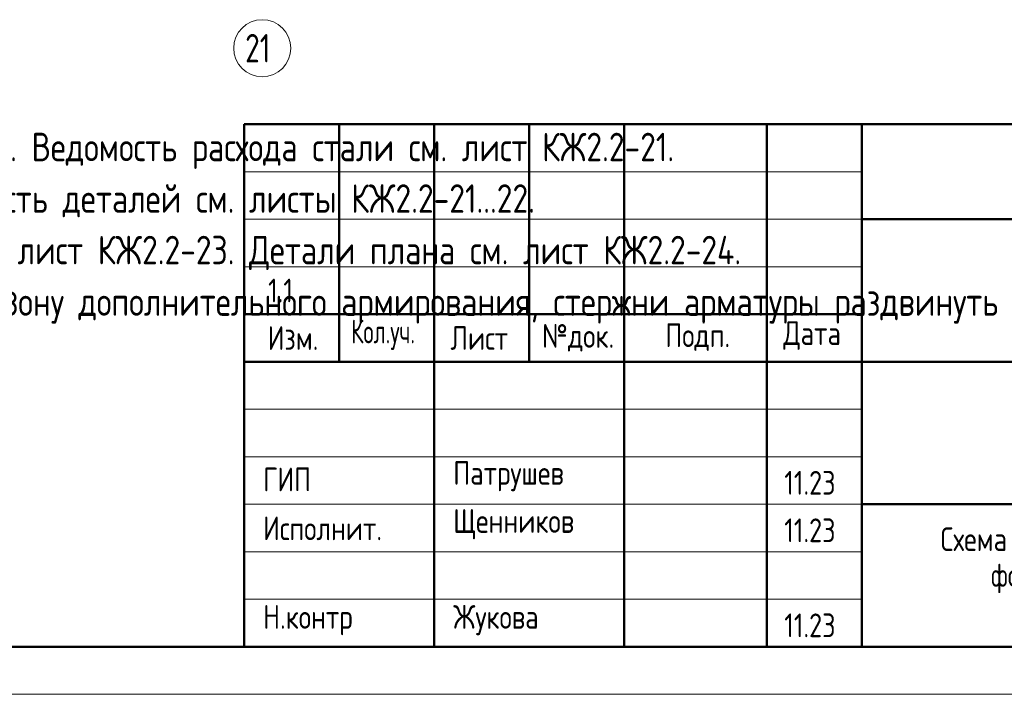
# Model space of a CAD drawing. Header units: millimetres. Extents: x 0 to 32559, y 0 to 42000.
# Tile 2 of 20: x 8339 to 18698, y 0 to 7100. Entities that reach past the tile are written whole.
import ezdxf

# ---------------------------------------------------------------- set-up
doc = ezdxf.new("R2010")
doc.units = ezdxf.units.MM
doc.linetypes.add('______5', pattern=[1100, 800, -100, 100, -100])
doc.layers.add('Standard', color=7, linetype='Continuous', lineweight=25)
doc.layers.add('Оси', color=40, linetype='______5', lineweight=18)
doc.styles.add('GOST 2.304-81', font='txt')
doc.styles.add('ISOCPEUR', font='txt')

msp = doc.modelspace()

# ---------------------------------------------------------------- linework, layer by layer
at = {"layer": 'Standard', "color": 7, "linetype": 'Continuous', "lineweight": 50, "transparency": 33554687}
for p, q in [((10700, 500), (10700, 6000)), ((10700, 6000), (29200, 6000)), ((11700, 3500), (11700, 6000)), ((12700, 500), (12700, 6000)), ((13700, 3500), (13700, 6000)), ((14700, 500), (14700, 6000)), ((16200, 500), (16200, 6000)), ((17200, 500), (17200, 6000)), ((17200, 5000), (29200, 5000)), ((10700, 4000), (17200, 4000)), ((10700, 4000), (17200, 4000)), ((10700, 3500), (17200, 3500)), ((10700, 3500), (17200, 3500)), ((17200, 3500), (29200, 3500)), ((17200, 2000), (29200, 2000))]:
    msp.add_line(p, q, dxfattribs=at)
at = {"layer": 'Standard', "color": 7, "linetype": 'Continuous', "lineweight": 13, "transparency": 33554687}
for p, q in [((10700, 5500), (17200, 5500)), ((10700, 5000), (17200, 5000)), ((10700, 4500), (17200, 4500)), ((10700, 3000), (17200, 3000)), ((10700, 2500), (17200, 2500)), ((10700, 2500), (17200, 2500)), ((10700, 2000), (17200, 2000)), ((10700, 2000), (17200, 2000)), ((10700, 1500), (17200, 1500)), ((10700, 1000), (17200, 1000))]:
    msp.add_line(p, q, dxfattribs=at)
at = {"layer": 'Standard', "color": 7, "linetype": 'Continuous', "lineweight": 25, "transparency": 33554687}
msp.add_line((10700, 500), (29200, 500), dxfattribs=at)
msp.add_line((10700, 500), (29200, 500), dxfattribs=at)
msp.add_line((10700, 500), (29200, 500), dxfattribs=at)
at = {"layer": 'Standard', "color": 7, "linetype": 'Continuous', "lineweight": 13, "transparency": 33554687}
msp.add_lwpolyline([(0, 0), (29700, 0), (29700, 42000), (0, 42000), (0, 0)], close=True, dxfattribs=at)
at = {"layer": 'Standard', "color": 7, "linetype": 'Continuous', "lineweight": 50, "transparency": 33554687}
msp.add_lwpolyline([(2000, 41500), (29200, 41500), (29200, 500), (2000, 500), (2000, 41500)], close=True, dxfattribs=at)
at = {"layer": 'Оси', "color": 7, "linetype": 'Continuous', "lineweight": 13, "transparency": 33554687}
msp.add_circle((10891, 6800), 300, dxfattribs=at)

# ---------------------------------------------------------------- texts
at = {"layer": 'Standard', "color": 7, "linetype": 'Continuous', "lineweight": 25, "transparency": 33554687}
for s, insert, char_height, width, attachment_point, style in [('\\W0.75;21', (10711, 6650), 300, 472.28, 7, 'ISOCPEUR'), ('\\A1;{\\fGOST 2.304-81|i0|b0;\\H250.000000;\\W1.000000;\\C7;1.1}\\P', (11083, 4375), 250, 395.83, 2, 'GOST 2.304-81'), ('Изм.', (10948, 3625), 250, 631.15, 7, 'GOST 2.304-81'), ('Лист', (12871, 3625), 250, 782.23, 7, 'GOST 2.304-81'), ('Подп.', (15131, 3614), 250, 764.54, 7, 'GOST 2.304-81'), ('Дата', (16373, 3625), 250, 782.23, 7, 'GOST 2.304-81'), ('\\W0.83;Кол.уч.', (11827, 3625), 250, 799.96, 7, 'GOST 2.304-81'), ('№док.', (13835, 3607), 250, 853.39, 7, 'GOST 2.304-81'), ('ГИП', (10900, 2137), 250, 586.81, 7, 'GOST 2.304-81'), ('Патрушев', (12900, 2137), 250, 1386.36, 7, 'GOST 2.304-81'), ('11.23', (16383, 2101), 250, 693.37, 7, 'GOST 2.304-81'), ('Исполнит.', (10900, 1622), 250, 1386.36, 7, 'GOST 2.304-81'), ('Щенников', (12900, 1631), 250, 1333.08, 7, 'GOST 2.304-81'), ('11.23', (16383, 1601), 250, 693.37, 7, 'GOST 2.304-81'), ('Н.контр', (10900, 622), 250, 1102.09, 7, 'GOST 2.304-81'), ('Жукова', (12900, 622), 250, 1031.11, 7, 'GOST 2.304-81'), ('11.23', (16383, 601), 250, 693.37, 7, 'GOST 2.304-81')]:
    msp.add_mtext(s, dxfattribs=dict(at, insert=insert, char_height=char_height, width=width, attachment_point=attachment_point, style=style))
at = {"layer": 'Standard', "color": 7, "linetype": 'Continuous', "lineweight": 13, "transparency": 33554687, "insert": (2500, 5910), "char_height": 300, "width": 24680.25, "attachment_point": 1, "line_spacing_factor": 1.084337}
msp.add_mtext('\\A1;{\\fGOST 2.304-81|i0|b0;\\H300.000000;\\W1.000000;\\C7;1. Общие указания см. листы КЖ2.2-1. Ведомость расхода стали см. лист КЖ2.2-21.}\\P{\\fGOST 2.304-81|i0|b0;\\H300.000000;\\W1.000000;\\C7;2. Спецификацию элементов, ведомость деталей см. листы КЖ2.2-21...22.}\\P{\\fGOST 2.304-81|i0|b0;\\H300.000000;\\W1.000000;\\C7;3. Сечения по плите перекрытия см. лист КЖ2.2-23. Детали плана см. лист КЖ2.2-24.}\\P{\\fGOST 2.304-81|i0|b0;\\H300.000000;\\W1.000000;\\C7;4. В местах попадания отверстий в зону дополнительного армирования, стержни арматуры раздвинуть либо отогнцть по месту.}\\P', dxfattribs=at)
at = {"layer": 'Standard', "color": 7, "linetype": 'Continuous', "lineweight": 25, "transparency": 33554687, "insert": (20700, 1758), "char_height": 250, "width": 6391.88, "attachment_point": 2, "line_spacing_factor": 0.903614}
msp.add_mtext('\\A1;{\\fGOST 2.304-81|i0|b0;\\H250.000000;\\W1.000000;\\C7;Схема армирования плиты на отм. -0.170}\\P{\\fGOST 2.304-81|i0|b0;\\H250.000000;\\W1.000000;\\C7;фоновое, нижнее дополнительное}\\P{\\fGOST 2.304-81|i0|b0;\\H250.000000;\\W1.000000;\\C7;(секции 5)}\\P', dxfattribs=at)

doc.saveas('drawing.dxf')
